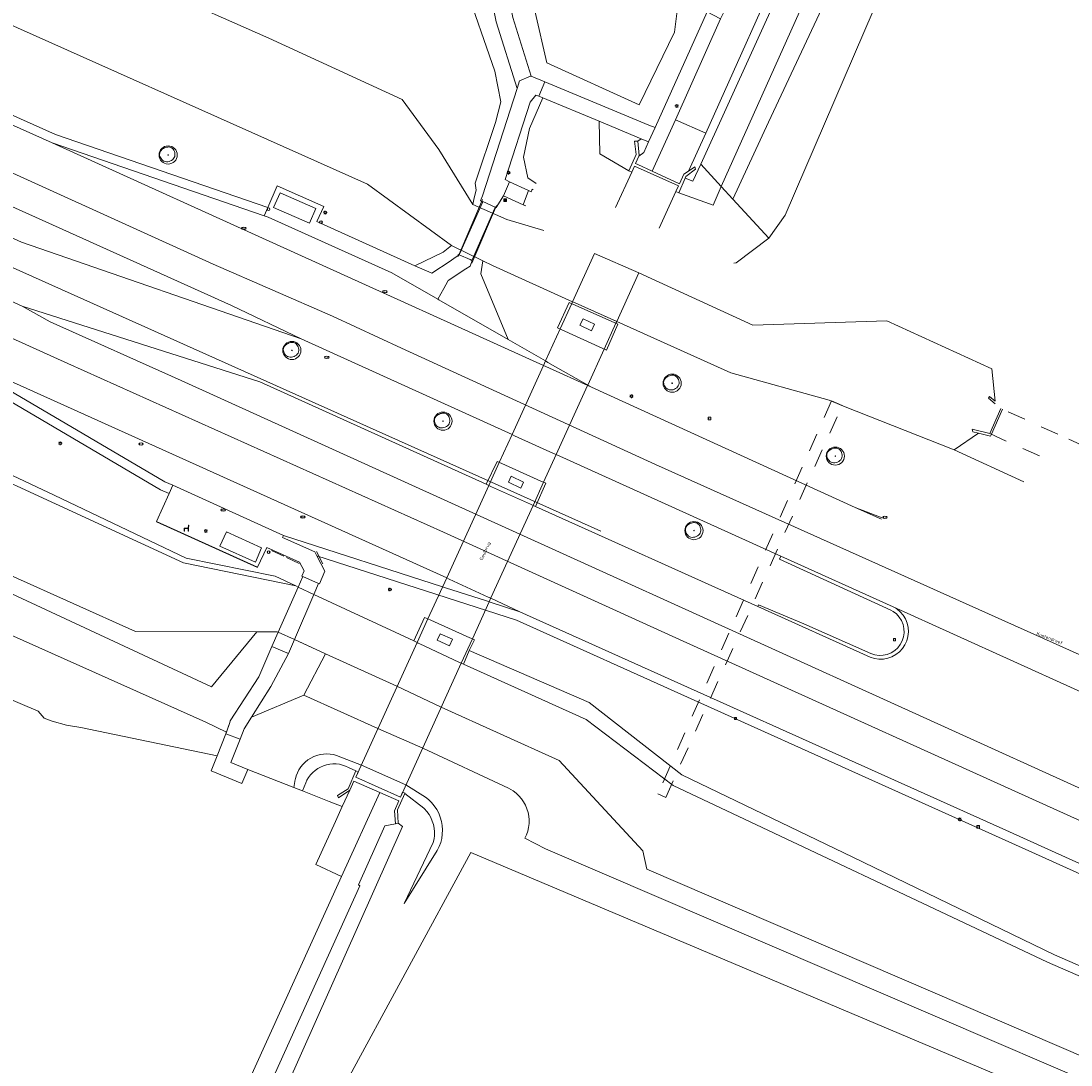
# Model space of a CAD drawing. Header units: metres. Extents: x 162108 to 162858, y 502368 to 503171.
# Tile 4 of 39: x 162249 to 162365, y 502531 to 502646. Entities that reach past the tile are written whole.
import ezdxf
from ezdxf.enums import TextEntityAlignment as Align

# ---------------------------------------------------------------- set-up
doc = ezdxf.new("R2010")
doc.units = ezdxf.units.M
doc.linetypes.add('ZZ-HIDDEN-SO', pattern=[4, 2, -2])
for name, color, linetype, lineweight in [('B-PV-GK-BESCHOEIING-G', 252, 'GK-BESCHOEIING-SO', 13), ('B-PV-GK-KADEMUUR-GV', 252, 'Continuous', 13), ('B-PV-IE-MEUBILAIR-S', 252, 'Continuous', 13), ('B-PV-IE-MEUBILAIR_WEGMEUBILAIR-G', 252, 'Continuous', 13), ('B-PV-IE-MEUBILAIR_WEGMEUBILAIR-S', 252, 'Continuous', 13), ('B-PV-IE-TERREINAFSCHEIDING_KUNSTMATIG_HEKWERK-G', 252, 'IE-TERREINAFSCHEIDING-KUNSTMATIG-OPEN', 13), ('B-PV-KW-KUNSTWERK_DEK-GV', 252, 'Continuous', 13), ('B-PV-KW-KUNSTWERK_DUIKER-GV', 252, 'ZZ-HIDDEN-SO', 13), ('B-PV-KW-KUNSTWERK_LANDHOOFD-GV', 252, 'Continuous', 13), ('B-PV-KW-KUNSTWERK_PIJLER-GV', 252, 'Continuous', 13), ('B-PV-OG-BEBOUWING_SCHUUR-GV', 7, 'Continuous', 18), ('B-PV-OG-TERREIN_BEGROEID-GV', 7, 'Continuous', 13), ('B-PV-OG-TOPOGRAFIE-T18', 7, 'Continuous', 18), ('B-PV-OG-WEG-GV', 252, 'Continuous', 13), ('B-PV-VH-GESLOTENVERHARDING_ASFALT-GV', 252, 'Continuous', 13), ('B-PV-VH-GESLOTENVERHARDING_BETON-GV', 252, 'Continuous', 13), ('B-PV-VH-HALFVERHARDING-GV', 252, 'Continuous', 13), ('B-PV-VH-OPENVERHARDING_BETONELEMENT-GV', 252, 'Continuous', 13), ('B-PV-VH-OPENVERHARDING_BETONSTRAATSTEEN-GV', 252, 'Continuous', 13), ('B-PV-VH-OPENVERHARDING_TEGEL-GV', 252, 'Continuous', 13)]:
    doc.layers.add(name, color=color, linetype=linetype, lineweight=lineweight)
for name, color, linetype, lineweight, true_color in [('B-PV-GR-BEPLANTING_CULTUUR_BOSPLANTSOEN-GV', 7, 'Continuous', 13, 0x99cc00), ('B-PV-KW-KUNSTWERK_SLOOF-GV', 5, 'Continuous', 18, 0x0000ff), ('B-PV-OG-WATER_GRACHT-GV', 7, 'Continuous', 13, 0x007299), ('B-PV-VH-OPENVERHARDING_SIERBESTRATING-GV', 3, 'Continuous', 18, 0x00ff00), ('B-WE-GR-BOOM-S', 3, 'Continuous', 18, 0x00ff00)]:
    doc.layers.add(name, color=color, linetype=linetype, lineweight=lineweight, true_color=true_color)
doc.styles.add('NLCS-ISO', font='NLCS-ISO.ttf')
doc.styles.add('NLCS-ISO-M200-T18', font='NLCS-ISO.ttf', dxfattribs={"height": 1.8})
doc.linetypes.add('GK-BESCHOEIING-SO', pattern='A,18,-3,[1,NLCS.SHX,S=0.6,R=0,X=0,Y=0],-3', length=24)
doc.linetypes.add('IE-TERREINAFSCHEIDING-KUNSTMATIG-OPEN', pattern='A,7,-1.5,[67,NLCS.SHX,S=0.75,R=0,X=0,Y=0],-1.5', length=10)

# ---------------------------------------------------------------- blocks, each defined once
blk = doc.blocks.new('SIE-MEUBILAIR_BORD_VERKEER-SO')
blk.add_lwpolyline([(-0.5625, -0.5625), (0.5625, -0.5625), (0.5625, 0.5625), (-0.5625, 0.5625)], close=True)
at = {"style": 'NLCS-ISO'}
blk.add_text('vb', height=0.75, dxfattribs=at).set_placement((0, 0), align=Align.MIDDLE_CENTER)
blk = doc.blocks.new('SIE-MEUBILAIR_BORD_RECLAME-SO')
blk.add_lwpolyline([(-0.75, -0.75), (0.75, -0.75), (0.75, 0.75), (-0.75, 0.75)], close=True)
at = {"style": 'NLCS-ISO'}
blk.add_text('rb', height=0.75, dxfattribs=at).set_placement((0, 0), align=Align.MIDDLE_CENTER)
blk = doc.blocks.new('SIE-MEUBILAIR_BORD_INFORMATIE-SO')
h = blk.add_hatch(color=256)
h.dxf.hatch_style = 1
h.paths.add_polyline_path([(0.13, 0.2), (-0.33, 0.2), (-0.33, 0.08), (-0.13, 0.08), (-0.13, -0.65), (0.13, -0.65)])
h = blk.add_hatch(color=256)
h.dxf.hatch_style = 1
edge = h.paths.add_edge_path()
edge.add_arc((0, 0.5), 0.149, 0, 360)
for points in [[(-0.75, -0.75), (0.75, -0.75), (0.75, 0.75), (-0.75, 0.75)], [(0.13, 0.2), (-0.33, 0.2), (-0.33, 0.08), (-0.13, 0.08), (-0.13, -0.65), (0.13, -0.65)]]:
    blk.add_lwpolyline(points, close=True)
blk.add_circle((0, 0.5), 0.149)
blk = doc.blocks.new('SIE-MEUBILAIR_PAAL_LICHTMAST-SO')
for points in [[(-0.62, 0), (-1, 0)], [(-0.71, 0.71), (-0.44, 0.44)], [(0, 1), (0, 0.62)], [(0.44, 0.44), (0.71, 0.71)], [(1, 0), (0.62, 0)], [(-0.71, -0.71), (-0.44, -0.44)], [(0, -0.62), (0, -1)], [(0.44, -0.44), (0.71, -0.71)]]:
    blk.add_lwpolyline(points)
blk.add_circle((0, 0), 0.5)
blk = doc.blocks.new('SIE-MEUBILAIR_PAAL_HALTEPAAL-SO')
blk.add_circle((0, 0), 0.75)
at = {"style": 'NLCS-ISO'}
blk.add_text('ht', height=0.75, dxfattribs=at).set_placement((0, 0.06), align=Align.MIDDLE_CENTER)
blk = doc.blocks.new('SIE-MEUBILAIR_PUT_KOLK-SO')
blk.add_ellipse((0, 0), major_axis=(1.25, 0), ratio=0.54)
at = {"style": 'NLCS-ISO'}
blk.add_text('klk', height=0.75, dxfattribs=at).set_placement((0.03, 0), align=Align.MIDDLE_CENTER)
blk = doc.blocks.new('SIE-MEUBILAIR_PUT_BRANDKRAAN-SO')
blk.add_ellipse((0, 0), major_axis=(1.25, 0), ratio=0.54)
at = {"style": 'NLCS-ISO'}
blk.add_text('bk', height=0.75, dxfattribs=at).set_placement((0.03, 0), align=Align.MIDDLE_CENTER)
blk = doc.blocks.new('SIE-WEG_ZITBANK-SO')
at = {"color": 0, "linetype": 'ByBlock', "lineweight": 18}
blk.add_lwpolyline([(-0.91, -1.63), (-0.91, -0.2), (1.09, -0.2), (1.09, -1.63), (1.29, -1.63), (1.29, -0.21), (1.54, 1.78), (1.33, 1.78), (1.11, 0), (-1.11, 0), (-1.11, -1.63)], close=True, dxfattribs=at)
blk = doc.blocks.new('SGR-BOOM_03')
blk.add_lwpolyline([(2.39, 3.6), (2.81, 3.14), (3.17, 2.6), (3.46, 1.98), (3.66, 1.31), (3.77, 0.62), (3.77, -0.08), (3.65, -0.77), (3.39, -1.41), (3, -2), (2.49, -2.52), (1.88, -2.96), (1.21, -3.31), (0.49, -3.56), (-0.26, -3.7), (-0.99, -3.72), (-1.7, -3.6), (-2.35, -3.35), (-2.94, -2.98), (-3.46, -2.51), (-3.9, -1.97), (-4.25, -1.38), (-4.52, -0.76), (-4.68, -0.13), (-4.73, 0.48), (-4.67, 1.06), (-4.5, 1.6), (-4.24, 2.1), (-3.91, 2.55), (-3.5, 2.97), (-3.03, 3.33), (-2.53, 3.65), (-1.98, 3.92), (-1.42, 4.14), (-0.84, 4.29), (-0.26, 4.39), (0.31, 4.41), (0.87, 4.35), (1.41, 4.2), (1.92, 3.95)], close=True)
for radius in [5, 0.15]:
    blk.add_circle((0, 0), radius)

msp = doc.modelspace()

# ---------------------------------------------------------------- linework, layer by layer
at = {"layer": 'B-PV-GK-BESCHOEIING-G'}
for points in [[(162299.11, 502626.13), (162295.37, 502632.19), (162291.35, 502637.68), (162276.66, 502644.45), (162264.5, 502649.83), (162231.02, 502664.79), (162218.97, 502670.12), (162212.35, 502673.1), (162203.35, 502677.06), (162195.29, 502680.64), (162188.04, 502683.89), (162180.71, 502687.14), (162174.29, 502689.78), (162172.89, 502690.3), (162165.26, 502693.16), (162159.18, 502695.4), (162148.96, 502699.03), (162139.55, 502702.08), (162130.4, 502704.8), (162125.16, 502706.13)], [(162296.77, 502621.61), (162287.52, 502628.35), (162239.65, 502649.75), (162222.52, 502657.46), (162216.15, 502660.58), (162210.81, 502663.16), (162204.61, 502666.1), (162197.7, 502669.18), (162190.07, 502672.52), (162180.01, 502676.73), (162175.87, 502678.4), (162167.7, 502681.58), (162157.21, 502685.54), (162146.84, 502689.16), (162142.02, 502690.75), (162136.71, 502692.45), (162133.72, 502693.38), (162128.36, 502694.95), (162125.16, 502695.79)], [(162306.96, 502623.26), (162302.88, 502624.46), (162299.11, 502626.13)], [(162296.77, 502621.61), (162300.21, 502619.89), (162301.29, 502619.4)], [(162356.64, 502604.45), (162356.3, 502608.02), (162344.72, 502613.28), (162329.97, 502612.82), (162317.39, 502618.57), (162312.54, 502620.73)], [(162354.82, 502600.9), (162352.14, 502599.07), (162339.96, 502603.89), (162338.38, 502604.55), (162327.54, 502607.58), (162314.97, 502613.23), (162310.38, 502615.28), (162310.11, 502615.4), (162301.29, 502619.4)], [(162412.29, 502512.44), (162318.29, 502552.86), (162317.83, 502554.9), (162308.64, 502564.83), (162295.63, 502570.74), (162290.76, 502573.02), (162282.88, 502576.61), (162279.87, 502577.98)]]:
    msp.add_lwpolyline(points, dxfattribs=at)
at = {"layer": 'B-PV-GK-KADEMUUR-GV'}
for points in [[(162356.64, 502604.45), (162356.04, 502604.96), (162355.91, 502604.78), (162356.67, 502604.15)], [(162357.29, 502603.63), (162356.06, 502600.87), (162354.14, 502601.35), (162354.18, 502601.07)], [(162354.18, 502601.07), (162354.82, 502600.9), (162356.14, 502600.57), (162356.24, 502600.79), (162357.48, 502603.55), (162357.48, 502603.55)]]:
    msp.add_lwpolyline(points, dxfattribs=at)
at = {"layer": 'B-PV-GR-BEPLANTING_CULTUUR_BOSPLANTSOEN-GV'}
for points in [[(162315.39, 502663.23), (162313.48, 502663.54), (162311.02, 502662.91), (162308.2, 502661.48), (162306.65, 502659.75), (162305.54, 502657.15), (162304.72, 502652.92), (162307.27, 502641.72), (162317.44, 502637.09), (162321.34, 502645.09), (162321.66, 502647.73), (162321.49, 502649.56), (162320.85, 502651.04), (162318.85, 502653.32), (162317.23, 502655.89), (162316.17, 502658.42)], [(162313.11, 502631.68), (162316.32, 502629.81), (162317.1, 502631.61), (162316.94, 502633.08), (162317.28, 502633.1), (162317.65, 502633.36), (162313.04, 502635.28)], [(162324.22, 502630.55), (162323.37, 502628.67), (162322.5, 502629.01), (162321.83, 502627.38), (162325.58, 502626.05), (162326.49, 502628.09)], [(162280.5, 502572.05), (162282.88, 502576.61), (162279.47, 502578.17), (162277.69, 502578.98), (162277.58, 502579.03), (162275.34, 502579.04), (162270.33, 502572.96), (162167.95, 502620.64), (162167.54, 502620.72), (162167.32, 502619.54), (162167.39, 502616.56), (162168.32, 502614.4), (162269.71, 502569.08), (162271.98, 502567.96), (162272.37, 502569.05), (162272.41, 502569.2), (162275.56, 502574.05), (162276.99, 502577.41), (162278.8, 502576.62), (162276.88, 502573), (162274.74, 502569.61)], [(162280.35, 502561.49), (162280.71, 502562.4), (162280.85, 502562.68), (162281.03, 502562.98), (162281.24, 502563.27), (162281.48, 502563.53), (162281.75, 502563.76), (162282.04, 502563.96), (162282.35, 502564.13), (162282.67, 502564.27), (162283.01, 502564.38), (162283.36, 502564.44), (162283.71, 502564.47), (162284.07, 502564.47), (162284.42, 502564.43), (162284.76, 502564.35), (162285.1, 502564.23), (162285.42, 502564.08), (162286.25, 502563.7), (162286.49, 502563.57), (162286.23, 502563.02), (162291.14, 502560.79), (162291.38, 502561.34), (162291.65, 502561.26), (162291.62, 502561.2), (162293.73, 502559.6), (162293.8, 502559.52), (162294.07, 502559.22), (162294.3, 502558.9), (162294.5, 502558.55), (162294.66, 502558.18), (162294.78, 502557.79), (162294.86, 502557.4), (162294.9, 502557), (162294.9, 502556.6), (162294.85, 502556.2), (162294.77, 502555.81), (162291.54, 502549.1), (162295.2, 502554.94), (162295.41, 502555.36), (162295.58, 502555.8), (162295.69, 502556.26), (162295.76, 502556.73), (162295.78, 502557.21), (162295.75, 502557.68), (162295.67, 502558.14), (162295.54, 502558.6), (162295.36, 502559.04), (162295.14, 502559.46), (162294.88, 502559.85), (162294.58, 502560.21), (162294.24, 502560.54), (162293.91, 502560.8), (162291.75, 502562.16), (162286.86, 502564.34), (162284.11, 502565.39), (162283.76, 502565.49), (162283.4, 502565.55), (162283.03, 502565.57), (162282.66, 502565.55), (162282.3, 502565.5), (162281.94, 502565.4), (162281.6, 502565.27), (162281.27, 502565.11), (162280.96, 502564.91), (162280.67, 502564.68), (162280.41, 502564.42), (162280.18, 502564.14), (162279.97, 502563.83), (162279.8, 502563.5), (162279.67, 502563.16), (162279.57, 502562.81), (162279.56, 502562.75), (162279.41, 502561.86)], [(162284.42, 502564.43), (162284.07, 502564.47), (162283.71, 502564.47), (162283.36, 502564.44), (162283.01, 502564.38), (162282.67, 502564.27), (162282.35, 502564.13), (162282.04, 502563.96), (162281.75, 502563.76), (162281.48, 502563.53), (162281.24, 502563.27), (162281.03, 502562.98), (162280.85, 502562.68), (162280.71, 502562.4), (162280.35, 502561.49), (162283.3, 502560.33), (162284.74, 502559.77), (162285.56, 502561.57), (162284.33, 502560.73), (162284.2, 502560.99), (162285.38, 502561.74), (162286.25, 502563.7), (162285.42, 502564.08), (162285.1, 502564.23), (162284.76, 502564.35)]]:
    msp.add_lwpolyline(points, close=True, dxfattribs=at)
for points in [[(162264.5, 502649.83), (162276.66, 502644.45), (162291.35, 502637.68), (162295.37, 502632.19), (162299.11, 502626.13), (162299.28, 502626.84), (162299.48, 502627.68), (162299.37, 502628.46), (162301.62, 502635.16), (162302.21, 502637.44), (162301.53, 502640.82), (162298.19, 502650.48)], [(162332.96, 502649.79), (162324.22, 502630.55), (162326.49, 502628.09), (162330, 502635.94), (162336.55, 502650.57)], [(162336.55, 502650.57), (162330, 502635.94), (162326.49, 502628.09), (162327.75, 502626.71), (162331.69, 502635.17), (162338.1, 502648.92)], [(162338.1, 502648.92), (162331.69, 502635.17), (162327.75, 502626.71), (162331.71, 502622.41), (162333.52, 502624.95), (162344.35, 502650.15)], [(162327.87, 502619.64), (162328.14, 502619.7), (162331.71, 502622.41), (162327.75, 502626.71), (162326.49, 502628.09), (162325.58, 502626.05), (162321.83, 502627.38), (162321.47, 502627.53), (162321.79, 502628.17), (162316.92, 502630.35), (162316.62, 502629.68), (162316.32, 502629.81), (162313.11, 502631.68), (162313.04, 502635.28), (162306.82, 502637.87), (162305.38, 502634.47), (162304.69, 502631.33)], [(162304.69, 502631.33), (162305.17, 502629.06), (162306.1, 502628.44)], [(162245.76, 502572.59), (162251.24, 502570.27), (162251.91, 502569.51), (162252.78, 502569.18), (162254.35, 502568.75), (162255.95, 502568.48), (162270.96, 502565.37), (162271.92, 502567.79), (162271.98, 502567.96), (162269.71, 502569.08), (162168.32, 502614.4)], [(162411.96, 502510.09), (162307.14, 502555.1), (162304.85, 502556.29), (162305.03, 502556.66), (162305.17, 502557.06), (162305.26, 502557.47), (162305.31, 502557.89), (162305.32, 502558.3), (162305.28, 502558.72), (162305.2, 502559.13), (162305.08, 502559.53), (162304.92, 502559.92), (162304.71, 502560.29), (162304.47, 502560.63), (162304.2, 502560.95), (162303.89, 502561.23), (162303.56, 502561.49), (162303.05, 502561.78), (162293.62, 502566.21), (162288.67, 502568.39), (162280.5, 502572.05), (162274.74, 502569.61), (162273.94, 502568.34), (162273.49, 502567.21), (162272.46, 502564.61), (162274.34, 502563.87), (162279.41, 502561.86), (162279.56, 502562.75), (162279.57, 502562.81), (162279.67, 502563.16), (162279.8, 502563.5), (162279.97, 502563.83), (162280.18, 502564.14), (162280.41, 502564.42), (162280.67, 502564.68), (162280.96, 502564.91), (162281.27, 502565.11), (162281.6, 502565.27), (162281.94, 502565.4), (162282.3, 502565.5), (162282.66, 502565.55), (162283.03, 502565.57), (162283.4, 502565.55), (162283.76, 502565.49), (162284.11, 502565.39), (162286.86, 502564.34), (162291.75, 502562.16), (162293.91, 502560.8), (162294.24, 502560.54), (162294.58, 502560.21), (162294.88, 502559.85), (162295.14, 502559.46), (162295.36, 502559.04), (162295.54, 502558.6), (162295.67, 502558.14), (162295.75, 502557.68), (162295.78, 502557.21), (162295.76, 502556.73), (162295.69, 502556.26), (162295.58, 502555.8), (162295.41, 502555.36), (162295.2, 502554.94), (162291.54, 502549.1), (162294.77, 502555.81), (162294.85, 502556.2), (162294.9, 502556.6), (162294.9, 502557), (162294.86, 502557.4), (162294.78, 502557.79), (162294.66, 502558.18), (162294.5, 502558.55), (162294.3, 502558.9), (162294.07, 502559.22), (162293.8, 502559.52), (162293.73, 502559.6), (162291.62, 502561.2), (162290.82, 502559.4), (162290.9, 502557.95), (162291.39, 502557.59)], [(162291.39, 502557.59), (162267.46, 502503.92), (162266.88, 502503.3)], [(162410.51, 502506.49), (162410.49, 502506.67), (162410.45, 502506.85), (162410.4, 502507.02), (162410.33, 502507.18), (162410.24, 502507.34), (162410.14, 502507.49), (162410.02, 502507.63), (162409.89, 502507.75), (162409.75, 502507.86), (162409.59, 502507.95), (162409.43, 502508.03), (162409.26, 502508.09), (162409.18, 502508.11), (162298.92, 502554.7), (162270.84, 502502.99), (162270.53, 502501.57)], [(162270.84, 502502.99), (162298.92, 502554.7), (162409.18, 502508.11)]]:
    msp.add_lwpolyline(points, dxfattribs=at)
at = {"layer": 'B-PV-IE-MEUBILAIR_WEGMEUBILAIR-G'}
msp.add_lwpolyline([(162313.23, 502590.1), (162244.94, 502620.73)], dxfattribs=at)
at = {"layer": 'B-PV-IE-TERREINAFSCHEIDING_KUNSTMATIG_HEKWERK-G'}
for points in [[(162297.49, 502620.38), (162300.2, 502626.68)], [(162299, 502619.66), (162301.73, 502626.01)], [(162275.39, 502586.11), (162264.26, 502591.16)], [(162278.31, 502587.35), (162276.93, 502588)], [(162282.6, 502586.52), (162281.89, 502587.87)], [(162279.99, 502586.57), (162278.61, 502587.22)], [(162271.92, 502567.79), (162272.37, 502569.05)]]:
    msp.add_lwpolyline(points, dxfattribs=at)
at = {"layer": 'B-PV-KW-KUNSTWERK_DEK-GV'}
for points in [[(162319.64, 502623.52), (162321.47, 502627.53), (162321.79, 502628.17), (162316.92, 502630.35), (162316.62, 502629.68), (162314.85, 502625.78)], [(162312.54, 502620.73), (162310.11, 502615.4)], [(162314.97, 502613.23), (162317.4, 502618.57)], [(162310.11, 502615.4), (162310.02, 502615.2)], [(162310.02, 502615.2), (162308.75, 502612.4)], [(162313.59, 502610.18), (162314.87, 502613.02)], [(162314.87, 502613.02), (162314.97, 502613.23)], [(162308.75, 502612.4), (162307.14, 502608.87)], [(162311.78, 502606.21), (162313.59, 502610.18)], [(162306.91, 502608.37), (162303.44, 502600.76)], [(162307.14, 502608.87), (162306.91, 502608.37)], [(162308.3, 502598.55), (162311.76, 502606.17)], [(162311.76, 502606.17), (162311.78, 502606.21)], [(162303.44, 502600.76), (162302.04, 502597.7)], [(162306.92, 502595.51), (162308.3, 502598.55)], [(162302.04, 502597.7), (162300.88, 502595.15)], [(162300.88, 502595.15), (162296.24, 502584.96)], [(162305.75, 502592.95), (162306.92, 502595.51)], [(162301.12, 502582.76), (162305.75, 502592.95)], [(162281.62, 502583.15), (162282.14, 502584.36), (162280.41, 502585.11), (162279.9, 502583.96), (162277.69, 502578.98), (162276.99, 502577.41)], [(162296.24, 502584.96), (162294.18, 502580.45)], [(162278.8, 502576.62), (162279.47, 502578.17), (162281.62, 502583.15)], [(162299.07, 502578.25), (162300.93, 502582.34)], [(162300.93, 502582.34), (162301.12, 502582.76)], [(162294.18, 502580.45), (162292.99, 502577.84)], [(162276.99, 502577.41), (162278.8, 502576.62)], [(162292.99, 502577.84), (162286.23, 502563.02)], [(162297.85, 502575.57), (162299.07, 502578.25)], [(162286.23, 502563.02), (162291.14, 502560.79), (162297.85, 502575.57)]]:
    msp.add_lwpolyline(points, dxfattribs=at)
msp.add_lwpolyline([(162298.81, 502620.04), (162299.01, 502619.96), (162299.18, 502620.36), (162301.55, 502625.71), (162301.6, 502625.83), (162300.21, 502626.43), (162300.17, 502626.34), (162297.81, 502620.98), (162297.62, 502620.55)], close=True, dxfattribs=at)
at = {"layer": 'B-PV-KW-KUNSTWERK_DUIKER-GV'}
msp.add_lwpolyline([(162339.81, 502603.97), (162338.64, 502604.47), (162319.51, 502561.19), (162320.37, 502560.78)], close=True, dxfattribs=at)
for points in [[(162363.56, 502600.8), (162357.29, 502603.63), (162356.06, 502600.87)], [(162356.06, 502600.87), (162362.13, 502598.15)], [(162377.21, 502593.76), (162377.53, 502594.47), (162363.56, 502600.8)]]:
    msp.add_lwpolyline(points, dxfattribs=at)
at = {"layer": 'B-PV-KW-KUNSTWERK_LANDHOOFD-GV'}
for points in [[(162317.28, 502633.1), (162316.94, 502633.08)], [(162316.94, 502633.08), (162317.1, 502631.61)], [(162317.43, 502631.53), (162317.28, 502633.1)], [(162317.1, 502631.61), (162316.32, 502629.81)], [(162317.39, 502631.44), (162317.43, 502631.53)], [(162316.62, 502629.68), (162316.92, 502630.35)], [(162316.92, 502630.35), (162321.79, 502628.17)], [(162318.88, 502629.78), (162317.31, 502630.51), (162317.04, 502630.63), (162317.39, 502631.44)], [(162316.32, 502629.81), (162316.62, 502629.68)], [(162322.37, 502629.44), (162321.89, 502628.39), (162318.88, 502629.78)], [(162322.89, 502629.79), (162322.37, 502629.44)], [(162322.5, 502629.01), (162322.58, 502629.2)], [(162322.58, 502629.2), (162323.66, 502630.02)], [(162323.57, 502630.25), (162322.89, 502629.79)], [(162323.66, 502630.02), (162323.57, 502630.25)], [(162321.79, 502628.17), (162321.47, 502627.53)], [(162321.83, 502627.38), (162322.5, 502629.01)], [(162321.47, 502627.53), (162321.83, 502627.38)], [(162286.25, 502563.7), (162285.38, 502561.74)], [(162286.23, 502563.02), (162286.49, 502563.57)], [(162286.49, 502563.57), (162286.25, 502563.7)], [(162285.56, 502561.57), (162286.03, 502562.58)], [(162286.03, 502562.58), (162288.87, 502561.32)], [(162291.14, 502560.79), (162286.23, 502563.02)], [(162285.38, 502561.74), (162284.2, 502560.99)], [(162284.2, 502560.99), (162284.33, 502560.73)], [(162284.33, 502560.73), (162285.56, 502561.57)], [(162288.87, 502561.32), (162290.96, 502560.39)], [(162290.82, 502559.4), (162291.62, 502561.2)], [(162291.38, 502561.34), (162291.14, 502560.79)], [(162291.65, 502561.26), (162291.38, 502561.34)], [(162291.62, 502561.2), (162291.65, 502561.26)], [(162290.96, 502560.39), (162290.48, 502559.31)], [(162290.48, 502559.31), (162290.61, 502557.87)], [(162290.9, 502557.95), (162290.82, 502559.4)], [(162290.61, 502557.87), (162290.9, 502557.95)]]:
    msp.add_lwpolyline(points, dxfattribs=at)
at = {"layer": 'B-PV-KW-KUNSTWERK_PIJLER-GV'}
for points in [[(162310.92, 502612.8), (162312.2, 502612.2), (162312.54, 502612.92), (162311.27, 502613.53)], [(162303.05, 502595.51), (162304.41, 502594.87), (162304.72, 502595.53), (162303.36, 502596.18)], [(162295.2, 502578.1), (162296.56, 502577.48), (162296.89, 502578.2), (162295.52, 502578.82)]]:
    msp.add_lwpolyline(points, close=True, dxfattribs=at)
at = {"layer": 'B-PV-KW-KUNSTWERK_SLOOF-GV'}
for points in [[(162315.1, 502612.91), (162309.73, 502615.33), (162308.44, 502612.54), (162313.86, 502610.06)], [(162313.86, 502610.06), (162315.1, 502612.91)], [(162301.79, 502597.81), (162300.59, 502595.28)], [(162302.05, 502597.7), (162301.79, 502597.81)], [(162302.33, 502597.57), (162302.05, 502597.7)], [(162306.62, 502595.64), (162302.33, 502597.57)], [(162303.05, 502595.51), (162303.36, 502596.18)], [(162303.36, 502596.18), (162304.72, 502595.53)], [(162306.92, 502595.51), (162306.62, 502595.64)], [(162300.59, 502595.28), (162300.88, 502595.15)], [(162300.88, 502595.15), (162301.17, 502595.02)], [(162301.17, 502595.02), (162305.46, 502593.08)], [(162304.72, 502595.53), (162304.41, 502594.87), (162303.05, 502595.51)], [(162306.01, 502592.83), (162307.16, 502595.4)], [(162307.16, 502595.4), (162306.92, 502595.51)], [(162305.46, 502593.08), (162305.75, 502592.95)], [(162305.75, 502592.95), (162306.01, 502592.83)]]:
    msp.add_lwpolyline(points, dxfattribs=at)
for points in [[(162311.27, 502613.53), (162312.54, 502612.92), (162312.2, 502612.2), (162310.92, 502612.8)], [(162292.61, 502578.02), (162292.93, 502577.87), (162292.99, 502577.84), (162293.1, 502577.79), (162293.29, 502577.7), (162297.57, 502575.7), (162297.85, 502575.57), (162298.08, 502575.46), (162298.73, 502576.97), (162299.29, 502578.15), (162299.07, 502578.26), (162298.79, 502578.38), (162294.48, 502580.32), (162294.18, 502580.45), (162293.8, 502580.62)], [(162295.2, 502578.1), (162295.52, 502578.82), (162296.89, 502578.2), (162296.56, 502577.48)]]:
    msp.add_lwpolyline(points, close=True, dxfattribs=at)
at = {"layer": 'B-PV-OG-BEBOUWING_SCHUUR-GV'}
for points in [[(162281.83, 502625.66), (162277.89, 502627.38), (162277.17, 502625.77), (162281.13, 502624.05)], [(162271.97, 502590.05), (162271.25, 502588.45), (162275.17, 502586.7), (162275.84, 502588.29)]]:
    msp.add_lwpolyline(points, close=True, dxfattribs=at)
at = {"layer": 'B-PV-OG-TERREIN_BEGROEID-GV'}
for points in [[(162316.17, 502658.42), (162317.23, 502655.89), (162318.85, 502653.32), (162320.85, 502651.04), (162321.49, 502649.56), (162321.66, 502647.73), (162321.34, 502645.09), (162317.44, 502637.09), (162307.27, 502641.72), (162304.72, 502652.92), (162305.54, 502657.15), (162306.65, 502659.75), (162308.2, 502661.48), (162311.02, 502662.91), (162313.48, 502663.54), (162315.39, 502663.23)], [(162292.74, 502619.37), (162294.52, 502618.57), (162294.6, 502618.54), (162296.61, 502619.88), (162297.18, 502620.26), (162297.46, 502620.45), (162297.52, 502620.59), (162297.62, 502620.55), (162298.81, 502620.04), (162299.01, 502619.96), (162299.06, 502619.93), (162298.81, 502619.33), (162298.36, 502619.03), (162296.42, 502617.75), (162296.36, 502617.65), (162295.92, 502616.85), (162295.27, 502615.67), (162295.37, 502615.61), (162303.01, 502611.24), (162299.99, 502618.48), (162300.21, 502619.89), (162296.77, 502621.61), (162295.84, 502620.87)], [(162308.44, 502612.54), (162309.73, 502615.33), (162315.1, 502612.91), (162313.86, 502610.06)], [(162421.93, 502498.93), (162422.09, 502498.86), (162421.6, 502497.77), (162421.44, 502497.84), (162420.95, 502496.74), (162419.83, 502492.66), (162422.67, 502493.97), (162424.64, 502499.86), (162425.02, 502516.56), (162375.36, 502538.15), (162363.21, 502543.43), (162340.98, 502554.2), (162322.16, 502563.27), (162311.94, 502571.23), (162298.73, 502576.97), (162298.08, 502575.46), (162311.59, 502569.38), (162321.18, 502562.1), (162362.44, 502542.61), (162403.53, 502524.73), (162423.99, 502515.74), (162422.38, 502499.92)]]:
    msp.add_lwpolyline(points, close=True, dxfattribs=at)
for points in [[(162301.03, 502658.8), (162301.27, 502657.85), (162303.51, 502646.71), (162305.56, 502640.24), (162307.06, 502639.62), (162318.52, 502634.86), (162319.19, 502634.59), (162324.93, 502647.33)], [(162304.96, 502625.95), (162304.67, 502626.09), (162302.49, 502627.05), (162301.69, 502625.79), (162301.6, 502625.83), (162300.21, 502626.43), (162299.97, 502626.53), (162300.11, 502626.87), (162300.2, 502627.07), (162304, 502638.88), (162301.68, 502646.24), (162299.42, 502657.45)], [(162334.3, 502655.23), (162324.79, 502633.97)], [(162298.19, 502650.48), (162301.53, 502640.82), (162302.21, 502637.44), (162301.62, 502635.16), (162299.37, 502628.46), (162299.48, 502627.68), (162299.28, 502626.84), (162299.11, 502626.13), (162302.88, 502624.46), (162306.96, 502623.26)], [(162344.35, 502650.15), (162333.52, 502624.95), (162331.71, 502622.41), (162328.14, 502619.7), (162327.87, 502619.64)], [(162238.02, 502640.58), (162253.15, 502633.82), (162276.55, 502625.79), (162277.58, 502628.16), (162282.71, 502625.88), (162281.95, 502624.23), (162292.74, 502619.37), (162295.84, 502620.87), (162296.77, 502621.61), (162287.52, 502628.35), (162239.65, 502649.75)], [(162324.22, 502630.55), (162332.96, 502649.79)], [(162306.1, 502628.44), (162305.17, 502629.06), (162304.69, 502631.33), (162305.38, 502634.47), (162306.82, 502637.87), (162306.39, 502638.05), (162306.05, 502638.17), (162305.45, 502637.38), (162302.7, 502628.85), (162303.17, 502628.61), (162305.25, 502627.66), (162305.55, 502627.5), (162305.66, 502627.79), (162305.77, 502627.74)], [(162324.79, 502633.97), (162322.89, 502629.79)], [(162317.65, 502633.36), (162317.28, 502633.1)], [(162317.28, 502633.1), (162317.43, 502631.53), (162317.39, 502631.44)], [(162317.39, 502631.44), (162317.96, 502631.85), (162318.48, 502633.02)], [(162318.48, 502633.02), (162317.65, 502633.36)], [(162322.5, 502629.01), (162323.37, 502628.67), (162324.22, 502630.55)], [(162322.58, 502629.2), (162322.5, 502629.01)], [(162323.66, 502630.02), (162322.58, 502629.2)], [(162322.89, 502629.79), (162323.57, 502630.25)], [(162323.57, 502630.25), (162323.66, 502630.02)], [(162303.44, 502600.76), (162280.2, 502611.3), (162249.41, 502621.97), (162239.7, 502626.36)], [(162167.95, 502620.64), (162270.33, 502572.96), (162275.34, 502579.04), (162261.98, 502579.07), (162220.73, 502597.59)], [(162237.71, 502620.26), (162249.49, 502614.9)], [(162359.83, 502595.57), (162352.14, 502599.07), (162339.96, 502603.89), (162338.38, 502604.55), (162327.54, 502607.58), (162314.97, 502613.23), (162314.77, 502613.32), (162314.67, 502613.36), (162310.38, 502615.28), (162310.11, 502615.4), (162301.29, 502619.4), (162300.21, 502619.89), (162299.99, 502618.48), (162303.01, 502611.24)], [(162249.49, 502614.9), (162275.66, 502606.56), (162300.59, 502595.28)], [(162303.01, 502611.24), (162307.14, 502608.87), (162307.4, 502608.72), (162312.2, 502605.97), (162341.23, 502592.74), (162344.21, 502591.59)], [(162378.99, 502546.5), (162361.85, 502554.23), (162343.08, 502562.69), (162303.95, 502580.31), (162281.94, 502587.41), (162282.83, 502585.71), (162282.23, 502584.32), (162282.14, 502584.36), (162280.41, 502585.11), (162280.29, 502585.16), (162280.55, 502585.76), (162280.02, 502586.71), (162276.44, 502588.32), (162275.42, 502586.16), (162264.27, 502591.2), (162265.66, 502594.27), (162264.72, 502594.68), (162239.82, 502609.33)], [(162230.1, 502603.73), (162267.26, 502586.62), (162279.62, 502584.09), (162277.36, 502585.15), (162267.54, 502587.14), (162253.01, 502594.1), (162231.43, 502604.27)], [(162231.43, 502604.27), (162253.01, 502594.1), (162267.54, 502587.14), (162277.36, 502585.15), (162279.62, 502584.09), (162279.9, 502583.96), (162281.62, 502583.15), (162290.57, 502578.97), (162292.61, 502578.02), (162293.8, 502580.62), (162294.18, 502580.45), (162294.48, 502580.32), (162298.79, 502578.38), (162299.07, 502578.26), (162299.29, 502578.15), (162298.73, 502576.97), (162311.94, 502571.23), (162322.16, 502563.27), (162340.98, 502554.2), (162363.21, 502543.43), (162375.36, 502538.15)], [(162357.48, 502603.55), (162357.48, 502603.55), (162356.24, 502600.79), (162356.14, 502600.57), (162354.82, 502600.9), (162352.14, 502599.07), (162359.83, 502595.57)], [(162303.71, 502600.63), (162303.44, 502600.76)], [(162308, 502598.68), (162303.71, 502600.63)], [(162308.3, 502598.55), (162308, 502598.68)], [(162333.05, 502587.38), (162308.3, 502598.55)], [(162300.59, 502595.28), (162301.79, 502597.81)], [(162301.79, 502597.81), (162302.05, 502597.7)], [(162302.05, 502597.7), (162302.33, 502597.57)], [(162302.33, 502597.57), (162306.62, 502595.64)], [(162306.62, 502595.64), (162306.92, 502595.51)], [(162306.92, 502595.51), (162307.16, 502595.4), (162306.01, 502592.83)], [(162306.01, 502592.83), (162330.5, 502581.81)], [(162332.92, 502587.04), (162333.05, 502587.38)], [(162345.18, 502581.42), (162332.92, 502587.04)], [(162330.5, 502581.81), (162330.58, 502581.99)], [(162330.58, 502581.99), (162335.58, 502579.92), (162342.98, 502576.62)], [(162345.43, 502581.28), (162345.18, 502581.42)], [(162346.1, 502580.65), (162345.79, 502580.99), (162345.43, 502581.28)], [(162346.63, 502578.93), (162346.61, 502579.39), (162346.51, 502579.84), (162346.34, 502580.26), (162346.1, 502580.65)], [(162346.42, 502578.04), (162346.57, 502578.48), (162346.63, 502578.93)], [(162345.59, 502576.96), (162345.93, 502577.27)], [(162345.93, 502577.27), (162346.21, 502577.63), (162346.42, 502578.04)], [(162282.88, 502576.61), (162280.5, 502572.05)], [(162290.76, 502573.02), (162282.88, 502576.61)], [(162342.98, 502576.62), (162343.42, 502576.49)], [(162343.42, 502576.49), (162343.87, 502576.43)], [(162343.87, 502576.43), (162344.33, 502576.45), (162344.78, 502576.54)], [(162344.78, 502576.54), (162345.2, 502576.72), (162345.59, 502576.96)], [(162295.63, 502570.74), (162290.76, 502573.02)], [(162280.5, 502572.05), (162288.67, 502568.39)], [(162318.29, 502552.86), (162317.83, 502554.9), (162308.64, 502564.83), (162295.63, 502570.74)], [(162288.67, 502568.39), (162293.62, 502566.21)], [(162293.62, 502566.21), (162303.05, 502561.78)], [(162303.05, 502561.78), (162303.56, 502561.49), (162303.89, 502561.23), (162304.2, 502560.95), (162304.47, 502560.63), (162304.71, 502560.29), (162304.92, 502559.92), (162305.08, 502559.53), (162305.2, 502559.13), (162305.28, 502558.72), (162305.32, 502558.3), (162305.31, 502557.89), (162305.26, 502557.47), (162305.17, 502557.06), (162305.03, 502556.66), (162304.85, 502556.29)], [(162290.61, 502557.87), (162289.44, 502557.64), (162286.51, 502551.14), (162286.69, 502551.05), (162265.4, 502504)], [(162266.88, 502503.3), (162267.46, 502503.92), (162291.39, 502557.59), (162290.9, 502557.95), (162290.61, 502557.87)], [(162304.85, 502556.29), (162307.14, 502555.1), (162411.96, 502510.09)], [(162412.29, 502512.44), (162318.29, 502552.86)]]:
    msp.add_lwpolyline(points, dxfattribs=at)
at = {"layer": 'B-PV-OG-WATER_GRACHT-GV'}
for points in [[(162306.96, 502623.26), (162302.88, 502624.46), (162299.11, 502626.13), (162295.37, 502632.19), (162291.35, 502637.68), (162276.66, 502644.45), (162264.5, 502649.83), (162253.38, 502654.4), (162252.96, 502654.56), (162252.59, 502654.86), (162252.3, 502655.45), (162251.84, 502657.15), (162250.52, 502660.12), (162249.58, 502661.3), (162248.04, 502662.38)], [(162239.65, 502649.75), (162287.52, 502628.35), (162296.77, 502621.61)], [(162296.77, 502621.61), (162300.21, 502619.89), (162301.29, 502619.4), (162310.11, 502615.4), (162310.38, 502615.28), (162314.67, 502613.36), (162314.77, 502613.32), (162314.97, 502613.23), (162327.54, 502607.58), (162338.38, 502604.55), (162339.96, 502603.89), (162352.14, 502599.07), (162354.82, 502600.9), (162354.18, 502601.07), (162354.14, 502601.35), (162356.06, 502600.87), (162357.29, 502603.63)], [(162356.67, 502604.15), (162355.91, 502604.78), (162356.04, 502604.96), (162356.64, 502604.45), (162356.3, 502608.02), (162344.72, 502613.28), (162329.97, 502612.82), (162317.39, 502618.57), (162312.54, 502620.73)], [(162403.53, 502524.73), (162362.44, 502542.61), (162321.18, 502562.1), (162311.59, 502569.38), (162298.08, 502575.46), (162297.85, 502575.57), (162297.57, 502575.7), (162293.29, 502577.7), (162293.1, 502577.79), (162292.99, 502577.84), (162292.93, 502577.87), (162292.61, 502578.02), (162290.57, 502578.97), (162281.62, 502583.15), (162279.9, 502583.96), (162279.62, 502584.09), (162267.26, 502586.62), (162230.1, 502603.73)], [(162220.73, 502597.59), (162261.98, 502579.07), (162275.34, 502579.04), (162277.58, 502579.03), (162277.69, 502578.98), (162279.47, 502578.17), (162282.88, 502576.61), (162290.76, 502573.02), (162295.63, 502570.74), (162308.64, 502564.83), (162317.83, 502554.9), (162318.29, 502552.86), (162412.29, 502512.44)]]:
    msp.add_lwpolyline(points, dxfattribs=at)
at = {"layer": 'B-PV-OG-WEG-GV'}
for points in [[(162243.23, 502637.16), (162252.78, 502632.89), (162276.15, 502624.86), (162276.55, 502625.79), (162253.15, 502633.82), (162238.02, 502640.58)], [(162239.82, 502609.33), (162264.72, 502594.68), (162265.66, 502594.27), (162266.07, 502595.18), (162265.18, 502595.57), (162240.27, 502610.22)], [(162418.7, 502529.45), (162414.96, 502531.37), (162365.95, 502553.48), (162358.23, 502556.97), (162304.31, 502581.24), (162300.93, 502582.33), (162300.62, 502582.43), (162296.1, 502583.89), (162295.79, 502583.99), (162278.25, 502589.65), (162278.16, 502589.43), (162281.71, 502587.85), (162281.94, 502587.41), (162303.95, 502580.31), (162343.08, 502562.69), (162361.85, 502554.23), (162378.99, 502546.5), (162375.36, 502538.15), (162425.02, 502516.56)]]:
    msp.add_lwpolyline(points, dxfattribs=at)
at = {"layer": 'B-PV-VH-GESLOTENVERHARDING_ASFALT-GV'}
for points in [[(162125.16, 502679.31), (162130.77, 502677.74), (162144.56, 502673.28), (162153.68, 502670.13), (162159.66, 502667.91), (162168.85, 502664.49), (162176.37, 502661.47), (162187.91, 502656.71), (162195.63, 502653.28), (162230.79, 502637.58), (162270.52, 502619.53), (162283.67, 502613.82), (162291.25, 502610.27), (162319.24, 502597.45), (162375.15, 502572.36), (162376.98, 502576.56)], [(162125.16, 502661.83), (162131.23, 502660.13), (162143.04, 502656.23), (162153.77, 502652.41), (162164.98, 502648.11), (162173.5, 502644.83), (162184.31, 502640.26), (162196.39, 502634.9), (162220.95, 502623.76), (162254.5, 502608.59), (162295.9, 502590), (162321.87, 502578.19), (162367.66, 502557.48), (162368.95, 502560.44), (162308.26, 502587.99), (162266.99, 502606.71), (162252.55, 502613.17), (162249.49, 502614.9), (162237.71, 502620.26), (162207.61, 502633.95)], [(162333.93, 502661.39), (162331.12, 502657.48), (162326.72, 502647.24), (162326.42, 502646.58), (162321.44, 502635.43), (162324.79, 502633.97), (162334.3, 502655.23)], [(162246.85, 502626.54), (162272.55, 502615), (162280.2, 502611.3), (162303.44, 502600.76), (162303.71, 502600.63), (162308, 502598.68), (162308.3, 502598.55), (162333.05, 502587.38), (162345.41, 502581.79), (162371.99, 502569.72), (162373.57, 502569.01), (162375.15, 502572.36), (162319.24, 502597.45), (162291.25, 502610.27), (162283.67, 502613.82), (162270.52, 502619.53), (162230.79, 502637.58)], [(162344.14, 502591.44), (162341.23, 502592.74), (162312.2, 502605.97), (162307.18, 502608.25), (162306.91, 502608.37), (162252.78, 502632.89), (162243.23, 502637.16)], [(162319.64, 502623.52), (162321.47, 502627.53), (162321.79, 502628.17), (162316.92, 502630.35), (162316.62, 502629.68), (162314.85, 502625.78)], [(162239.7, 502626.36), (162249.41, 502621.97), (162280.2, 502611.3), (162272.55, 502615), (162246.85, 502626.54)], [(162240.27, 502610.22), (162296.24, 502584.96), (162296.53, 502584.83), (162300.82, 502582.85), (162301.1, 502582.72), (162304.31, 502581.24), (162358.23, 502556.97), (162365.95, 502553.48), (162367.66, 502557.48), (162321.87, 502578.19), (162295.9, 502590), (162254.5, 502608.59), (162220.95, 502623.76)], [(162312.54, 502620.73), (162310.11, 502615.4), (162310.02, 502615.2), (162308.75, 502612.4), (162307.14, 502608.87), (162306.91, 502608.37), (162303.44, 502600.76), (162302.04, 502597.7), (162300.88, 502595.15), (162296.24, 502584.96), (162294.18, 502580.45), (162292.99, 502577.84), (162286.23, 502563.02)], [(162286.23, 502563.02), (162291.14, 502560.79), (162297.85, 502575.57), (162299.07, 502578.25), (162300.93, 502582.34), (162301.12, 502582.76), (162305.75, 502592.95), (162306.92, 502595.51), (162308.3, 502598.55), (162311.76, 502606.17), (162311.78, 502606.21), (162313.59, 502610.18), (162314.87, 502613.02), (162314.97, 502613.23), (162317.4, 502618.57)], [(162371.99, 502569.72), (162345.41, 502581.79), (162345.82, 502581.55), (162346.2, 502581.23), (162346.52, 502580.86), (162346.77, 502580.44), (162346.96, 502579.98), (162347.07, 502579.5), (162347.1, 502579.01), (162347.05, 502578.51), (162346.92, 502578.04), (162346.72, 502577.59), (162346.45, 502577.17), (162346.11, 502576.81), (162345.72, 502576.51), (162345.29, 502576.27), (162344.82, 502576.11), (162344.34, 502576.02), (162343.84, 502576.01), (162343.35, 502576.09), (162342.88, 502576.24), (162330.5, 502581.81), (162306.01, 502592.83), (162305.75, 502592.95), (162305.46, 502593.08), (162301.17, 502595.02), (162300.88, 502595.15), (162300.59, 502595.28), (162275.66, 502606.56), (162249.49, 502614.9), (162252.55, 502613.17), (162266.99, 502606.71), (162308.26, 502587.99), (162368.95, 502560.44)], [(162344.21, 502591.59), (162341.23, 502592.74), (162344.14, 502591.44)]]:
    msp.add_lwpolyline(points, dxfattribs=at)
at = {"layer": 'B-PV-VH-GESLOTENVERHARDING_BETON-GV'}
for points in [[(162296.24, 502584.96), (162240.27, 502610.22)], [(162240.27, 502610.22), (162265.18, 502595.57), (162266.07, 502595.18)], [(162266.07, 502595.18), (162278.25, 502589.65)], [(162278.25, 502589.65), (162295.79, 502583.99)], [(162296.53, 502584.83), (162296.24, 502584.96)], [(162300.82, 502582.85), (162296.53, 502584.83)], [(162295.79, 502583.99), (162296.1, 502583.89)], [(162296.1, 502583.89), (162300.62, 502582.43)], [(162300.62, 502582.43), (162300.93, 502582.33)], [(162301.1, 502582.72), (162300.82, 502582.85)], [(162300.93, 502582.33), (162304.31, 502581.24)], [(162304.31, 502581.24), (162301.1, 502582.72)]]:
    msp.add_lwpolyline(points, dxfattribs=at)
at = {"layer": 'B-PV-VH-HALFVERHARDING-GV'}
msp.add_lwpolyline([(162299.42, 502657.45), (162301.68, 502646.24), (162304, 502638.88), (162304.28, 502639.73), (162305.48, 502640.27), (162305.56, 502640.24), (162303.51, 502646.71), (162301.27, 502657.85), (162301.03, 502658.8)], dxfattribs=at)
at = {"layer": 'B-PV-VH-OPENVERHARDING_BETONELEMENT-GV'}
msp.add_lwpolyline([(162302.49, 502627.05), (162304.67, 502626.09), (162305.25, 502627.66), (162303.17, 502628.61)], close=True, dxfattribs=at)
at = {"layer": 'B-PV-VH-OPENVERHARDING_BETONSTRAATSTEEN-GV'}
for points in [[(162321.44, 502635.43), (162318.88, 502629.78), (162321.89, 502628.39), (162322.37, 502629.44), (162322.89, 502629.79), (162324.79, 502633.97)], [(162312.2, 502605.97), (162307.4, 502608.72), (162307.14, 502608.87), (162303.01, 502611.24), (162295.37, 502615.61), (162295.27, 502615.67), (162290.2, 502618.58), (162276.56, 502624.72), (162276.15, 502624.86), (162252.78, 502632.89), (162306.91, 502608.37), (162307.18, 502608.25)], [(162330.5, 502581.81), (162342.88, 502576.24), (162343.35, 502576.09), (162343.84, 502576.01), (162344.34, 502576.02), (162344.82, 502576.11), (162345.29, 502576.27), (162345.72, 502576.51), (162346.11, 502576.81), (162346.45, 502577.17), (162346.72, 502577.59), (162346.92, 502578.04), (162347.05, 502578.51), (162347.1, 502579.01), (162347.07, 502579.5), (162346.96, 502579.98), (162346.77, 502580.44), (162346.52, 502580.86), (162346.2, 502581.23), (162345.82, 502581.55), (162345.41, 502581.79), (162333.05, 502587.38), (162332.92, 502587.04), (162345.18, 502581.42), (162345.43, 502581.28), (162345.79, 502580.99), (162346.1, 502580.65), (162346.34, 502580.26), (162346.51, 502579.84), (162346.61, 502579.39), (162346.63, 502578.93), (162346.57, 502578.48), (162346.42, 502578.04), (162346.21, 502577.63), (162345.93, 502577.27), (162345.59, 502576.96), (162345.2, 502576.72), (162344.78, 502576.54), (162344.33, 502576.45), (162343.87, 502576.43), (162343.42, 502576.49), (162342.98, 502576.62), (162335.58, 502579.92), (162330.58, 502581.99)]]:
    msp.add_lwpolyline(points, close=True, dxfattribs=at)
for points in [[(162271.92, 502567.79), (162270.96, 502565.37)], [(162273.49, 502567.21), (162271.92, 502567.79)], [(162272.46, 502564.61), (162273.49, 502567.21)], [(162270.96, 502565.37), (162270.31, 502563.72)], [(162274.34, 502563.87), (162272.46, 502564.61)], [(162270.31, 502563.72), (162273.69, 502562.33)], [(162273.69, 502562.33), (162274.34, 502563.87)]]:
    msp.add_lwpolyline(points, dxfattribs=at)
at = {"layer": 'B-PV-VH-OPENVERHARDING_SIERBESTRATING-GV'}
msp.add_lwpolyline([(162298.81, 502620.04), (162299.01, 502619.96), (162299.18, 502620.36), (162301.55, 502625.71), (162301.6, 502625.83), (162300.21, 502626.43), (162300.17, 502626.34), (162297.81, 502620.98), (162297.62, 502620.55)], close=True, dxfattribs=at)
for points in [[(162281.62, 502583.15), (162282.14, 502584.36), (162280.41, 502585.11), (162279.9, 502583.96), (162277.69, 502578.98), (162276.99, 502577.41)], [(162278.8, 502576.62), (162279.47, 502578.17), (162281.62, 502583.15)], [(162276.99, 502577.41), (162278.8, 502576.62)]]:
    msp.add_lwpolyline(points, dxfattribs=at)
at = {"layer": 'B-PV-VH-OPENVERHARDING_TEGEL-GV'}
for points in [[(162326.42, 502646.58), (162324.93, 502647.33), (162319.19, 502634.59), (162318.48, 502633.02), (162317.96, 502631.85), (162317.39, 502631.44), (162317.04, 502630.63), (162317.31, 502630.51), (162318.88, 502629.78), (162321.44, 502635.43)], [(162300.21, 502626.43), (162301.6, 502625.83), (162301.69, 502625.79), (162302.49, 502627.05), (162303.17, 502628.61), (162302.7, 502628.85), (162305.45, 502637.38), (162306.05, 502638.17), (162306.39, 502638.05), (162307.06, 502639.62), (162305.56, 502640.24), (162305.48, 502640.27), (162304.28, 502639.73), (162304, 502638.88), (162300.2, 502627.07), (162300.11, 502626.87), (162299.97, 502626.53)], [(162318.48, 502633.02), (162319.19, 502634.59), (162318.52, 502634.86), (162307.06, 502639.62), (162306.39, 502638.05), (162306.82, 502637.87), (162313.04, 502635.28), (162317.65, 502633.36)], [(162295.27, 502615.67), (162295.92, 502616.85), (162296.36, 502617.65), (162296.42, 502617.75), (162298.36, 502619.03), (162298.81, 502619.33), (162299.06, 502619.93), (162299.01, 502619.96), (162298.81, 502620.04), (162297.62, 502620.55), (162297.52, 502620.59), (162297.46, 502620.45), (162297.18, 502620.26), (162296.61, 502619.88), (162294.6, 502618.54), (162294.52, 502618.57), (162292.74, 502619.37), (162281.95, 502624.23), (162282.71, 502625.88), (162277.58, 502628.16), (162276.55, 502625.79), (162276.15, 502624.86), (162276.56, 502624.72), (162290.2, 502618.58)], [(162265.66, 502594.27), (162264.27, 502591.2), (162275.42, 502586.16), (162276.44, 502588.32), (162280.02, 502586.71), (162280.55, 502585.76), (162280.29, 502585.16), (162280.41, 502585.11), (162282.14, 502584.36), (162282.23, 502584.32), (162282.83, 502585.71), (162281.94, 502587.41), (162281.71, 502587.85), (162278.16, 502589.43), (162278.25, 502589.65), (162266.07, 502595.18)], [(162273.94, 502568.34), (162274.74, 502569.61), (162276.88, 502573), (162278.8, 502576.62), (162276.99, 502577.41), (162275.56, 502574.05), (162272.41, 502569.2), (162272.37, 502569.05), (162271.98, 502567.96), (162271.92, 502567.79), (162273.49, 502567.21)]]:
    msp.add_lwpolyline(points, close=True, dxfattribs=at)
for points in [[(162305.77, 502627.74), (162305.66, 502627.79), (162305.55, 502627.5), (162305.25, 502627.66), (162304.67, 502626.09), (162304.96, 502625.95)], [(162286.03, 502562.58), (162285.56, 502561.57)], [(162288.87, 502561.32), (162286.03, 502562.58)], [(162286.69, 502551.05), (162286.51, 502551.14), (162289.44, 502557.64), (162290.61, 502557.87), (162290.48, 502559.31), (162290.96, 502560.39), (162288.87, 502561.32), (162284.66, 502552.08), (162263.48, 502505.35), (162263.31, 502504.99)], [(162284.66, 502552.08), (162288.87, 502561.32)], [(162285.56, 502561.57), (162284.74, 502559.77)], [(162284.74, 502559.77), (162283.98, 502558.11)], [(162283.98, 502558.11), (162281.83, 502553.37)], [(162281.83, 502553.37), (162284.66, 502552.08)], [(162265.4, 502504), (162286.69, 502551.05)]]:
    msp.add_lwpolyline(points, dxfattribs=at)

# ---------------------------------------------------------------- block references
at = {"layer": 'B-PV-IE-MEUBILAIR-S', "xscale": 0.2, "yscale": 0.2, "zscale": 0.2}
for name, p in [('SIE-MEUBILAIR_PAAL_LICHTMAST-SO', (162321.59, 502636.97)), ('SIE-MEUBILAIR_PAAL_LICHTMAST-SO', (162303.06, 502629.62)), ('SIE-MEUBILAIR_PAAL_HALTEPAAL-SO', (162276.61, 502625.59)), ('SIE-MEUBILAIR_BORD_INFORMATIE-SO', (162302.68, 502626.6)), ('SIE-MEUBILAIR_PAAL_LICHTMAST-SO', (162282.86, 502625.22)), ('SIE-MEUBILAIR_PUT_KOLK-SO', (162273.9, 502623.49)), ('SIE-MEUBILAIR_PAAL_HALTEPAAL-SO', (162282.4, 502624.16)), ('SIE-MEUBILAIR_PUT_KOLK-SO', (162289.42, 502616.5)), ('SIE-MEUBILAIR_PUT_BRANDKRAAN-SO', (162283.04, 502609.28)), ('SIE-MEUBILAIR_PAAL_LICHTMAST-SO', (162316.59, 502604.99)), ('SIE-MEUBILAIR_BORD_RECLAME-SO', (162325.2, 502602.54)), ('SIE-MEUBILAIR_PAAL_LICHTMAST-SO', (162253.67, 502599.8)), ('SIE-MEUBILAIR_PUT_KOLK-SO', (162262.57, 502599.73)), ('SIE-MEUBILAIR_PUT_KOLK-SO', (162271.63, 502592.46)), ('SIE-MEUBILAIR_PUT_KOLK-SO', (162280.4, 502591.67)), ('SIE-MEUBILAIR_PUT_KOLK-SO', (162344.52, 502591.65)), ('SIE-MEUBILAIR_PAAL_LICHTMAST-SO', (162269.71, 502590.14)), ('SIE-MEUBILAIR_PAAL_HALTEPAAL-SO', (162276.63, 502587.79)), ('SIE-MEUBILAIR_PAAL_LICHTMAST-SO', (162289.99, 502583.69)), ('SIE-MEUBILAIR_BORD_VERKEER-SO', (162345.57, 502578.16)), ('SIE-MEUBILAIR_BORD_VERKEER-SO', (162328.07, 502569.47)), ('SIE-MEUBILAIR_PAAL_LICHTMAST-SO', (162352.76, 502558.35)), ('SIE-MEUBILAIR_BORD_RECLAME-SO', (162354.8, 502557.55))]:
    msp.add_blockref(name, p, dxfattribs=at)
at = {"layer": 'B-PV-IE-MEUBILAIR_WEGMEUBILAIR-S', "xscale": 0.2, "yscale": 0.2, "zscale": 0.2}
msp.add_blockref('SIE-WEG_ZITBANK-SO', (162267.53, 502590.44), dxfattribs=at)
at = {"layer": 'B-WE-GR-BOOM-S', "xscale": 0.2, "yscale": 0.2, "zscale": 0.2}
for p in [(162265.56, 502631.57), (162279.19, 502610.03), (162321.08, 502606.42), (162295.83, 502602.24), (162339.05, 502598.39), (162323.48, 502590.18)]:
    msp.add_blockref('SGR-BOOM_03', p, dxfattribs=at)

# ---------------------------------------------------------------- texts
at = {"layer": 'B-PV-OG-TOPOGRAFIE-T18', "style": 'NLCS-ISO-M200-T18'}
for s, rotation, p in [('Geulbrug', 65.3, (162300.51, 502587.9)), ('Kustendreef', -21.5, (162362.66, 502578.32))]:
    msp.add_text(s, height=0.36, rotation=rotation, dxfattribs=at).set_placement(p, align=Align.MIDDLE)

doc.saveas('drawing.dxf')
